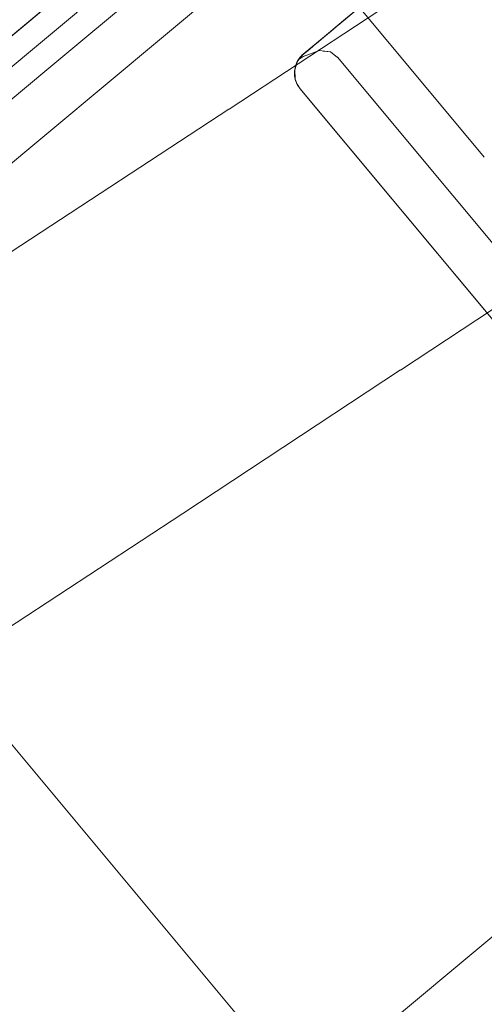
# Model space of a CAD drawing. Header units: millimetres. Extents: x -125266 to 274256, y -711690 to -301689.
# Tile 74 of 256: x -53428.59 to -53423.83, y -360895.04 to -360884.95. Entities that reach past the tile are written whole.
import ezdxf

# ---------------------------------------------------------------- set-up
doc = ezdxf.new("R2010")
doc.units = ezdxf.units.MM
doc.linetypes.add('CONTINOUS', pattern=[0])
for name, color, linetype, lineweight in [('AD Wall', 8, 'Continuous', 15), ('ARCH', 7, 'Continuous', 0), ('Equipment', 8, 'Continuous', 0), ('MEPTEK HVAC-Kitchen Fresh Air Duct', 3, 'Continuous', 30), ('MEPTEK-TEXT1', 7, 'Continuous', 30)]:
    doc.layers.add(name, color=color, linetype=linetype, lineweight=lineweight)
doc.layers.add('Light Equipment', color=8, linetype='Continuous')
doc.styles.get("Standard").update_dxf_attribs({"font": 'ARIALN.TTF'})
doc.styles.add('Times New Roman', font='times.ttf', dxfattribs={"height": 150})
doc.dimstyles.new('ARA-125', dxfattribs={"dimtxt": 200, "dimasz": 75, "dimexe": 0, "dimexo": 75, "dimgap": 7.5, "dimtad": 0, "dimdec": 0, "dimrnd": 5, "dimdsep": 46, "dimtxsty": 'Times New Roman', "dimblk": 'ARCHTICK', "dimcen": 56.25, "dimdle": 56.25, "dimclrd": 256, "dimclre": 256, "dimclrt": 256, "dimazin": 3, "dimtfac": 1, "dimtdec": 0, "dimtix": 1, "dimtmove": 1, "dimatfit": 3, "dimfxl": 0, "dimtolj": 1, "dimlwd": -1, "dimlwe": 0, "dimarcsym": 0})
pattern_1 = [(22.867872, (419150.544, -703283.92), (-30.845707, 73.1364), [])]

# ---------------------------------------------------------------- blocks, each defined once
blk = doc.blocks.new('A$Cf0359734')
at = {"layer": 'Equipment', "extrusion": (0, 0, -1), "elevation": -15}
for points in [[(-610.078, 1224.798, -3.802846), (-1131.035, 947.449, 3.802846)], [(-563.585, 1106.137, -3.146449), (-1057.949, 842.946, 3.146449)]]:
    blk.add_lwpolyline(points, format="xyb", close=True, dxfattribs=at)
for points in [[(-591.722, 1158.987, -3.538831), (-1086.084, 895.797), (-1091.774, 906.486), (-1091.58, 906.121), (-1086.084, 895.797), (-1084.559, 898.382), (-1083.015, 900.957), (-1081.46, 903.525), (-1079.888, 906.087), (-1078.303, 908.636), (-1076.702, 911.181)], [(-1077.22, 914.233), (-1087.359, 908.836), (-1091.168, 906.808, 3.626728), (-598.019, 1169.352)], [(-597.218, 1169.311, -3.616317), (-1091.58, 906.121), (-1091.532, 906.208), (-1091.475, 906.293), (-1091.426, 906.38), (-1091.369, 906.465), (-1091.32, 906.552), (-1091.272, 906.639), (-1091.215, 906.724), (-1091.168, 906.808), (-598.022, 1169.351)], [(-597.218, 1169.31, -3.616317), (-1091.582, 906.12, 3.616317), (-597.219, 1169.312)], [(-591.722, 1158.988, -3.538831), (-1086.084, 895.795), (-1084.554, 898.384), (-1083.015, 900.956), (-1081.455, 903.526), (-1079.889, 906.086), (-1078.304, 908.635), (-1076.703, 911.179)], [(-599.158, 1041.719, -0.011713), (-984.646, 836.489), (-990.409, 833.326), (-995.883, 829.759), (-1000.962, 825.886), (-1005.713, 821.665), (-1011.224, 815.871), (-1016.164, 809.592), (-1020.378, 803.047), (-1023.979, 796.101), (-1025.529, 792.694), (-1080.437, 895.526, 3.572618), (-594.649, 1154.151, -3.572618), (-1080.436, 895.526, 3.572618), (-594.65, 1154.151, -3.572618), (-1080.31, 895.593), (-1031.842, 804.552), (-1031.857, 804.516), (-1031.842, 804.552)], [(-546.271, 1063.035, -2.890001), (-1031.776, 804.429), (-1025.527, 792.692)]]:
    blk.add_lwpolyline(points, format="xyb", dxfattribs=at)
for points in [[(-696.698, 249.523), (-698.107, 252.171), (-274.369, 477.762), (-698.107, 252.171), (-698.135, 252.224), (-698.214, 252.372), (-698.344, 252.615), (-698.519, 252.944), (-698.733, 253.346), (-698.978, 253.806), (-699.243, 254.304), (-699.516, 254.818), (-699.243, 254.304), (-698.978, 253.806), (-698.733, 253.346), (-698.519, 252.944), (-698.344, 252.615), (-698.214, 252.372), (-698.135, 252.224), (-698.107, 252.171)], [(-698.105, 252.172), (-697.936, 252.262), (-697.438, 252.527), (-696.617, 252.964), (-695.521, 253.547), (-694.182, 254.26), (-692.657, 255.072), (-691, 255.954), (-689.279, 256.87), (-283.198, 473.062), (-689.279, 256.87), (-691, 255.954), (-692.657, 255.072), (-694.182, 254.26), (-695.521, 253.547), (-696.617, 252.964), (-697.438, 252.527), (-697.936, 252.262)], [(-509.395, 395.693), (-487.305, 354.202)], [(-488.21, 354.289), (-509.828, 394.896)], [(-496.133, 349.501), (-518.222, 390.993)], [(-490.7, 361.094), (-505.571, 389.026)], [(-502.975, 379.767), (-496.935, 368.421), (-496.718, 368.013), (-496.614, 367.817), (-496.521, 367.643), (-496.445, 367.5), (-496.388, 367.394), (-496.349, 367.32), (-496.388, 367.394), (-496.445, 367.5), (-496.521, 367.643), (-496.614, 367.817), (-496.718, 368.013), (-496.935, 368.421)], [(-498.463, 367.041), (-496.7, 367.979)], [(-496.347, 367.317), (-496.443, 367.497), (-496.522, 367.646), (-496.567, 367.73), (-496.581, 367.757), (-496.567, 367.73), (-496.522, 367.646), (-496.443, 367.497)], [(-496.347, 367.317), (-496.443, 367.497), (-496.522, 367.646), (-496.567, 367.73), (-496.581, 367.757), (-496.567, 367.73), (-496.522, 367.646), (-496.443, 367.497)], [(-496.347, 367.317), (-496.443, 367.497), (-496.522, 367.646), (-496.567, 367.73), (-496.581, 367.757), (-496.567, 367.73), (-496.522, 367.646), (-496.443, 367.497)], [(-496.347, 367.317), (-496.443, 367.497), (-496.522, 367.646), (-496.567, 367.73), (-496.581, 367.757), (-496.567, 367.73), (-496.522, 367.646), (-496.443, 367.497)], [(-496.347, 367.317), (-496.443, 367.497), (-496.522, 367.646), (-496.567, 367.73), (-496.581, 367.757), (-496.567, 367.73), (-496.522, 367.646), (-496.443, 367.497)], [(-496.347, 367.317), (-496.443, 367.497), (-496.522, 367.646), (-496.567, 367.73), (-496.581, 367.757), (-496.567, 367.73), (-496.522, 367.646), (-496.443, 367.497)], [(-496.683, 367.422), (-503.2, 363.952)], [(-496.683, 367.422), (-503.2, 363.952)], [(-502.967, 363.509), (-496.45, 366.979), (-496.405, 367.01), (-496.366, 367.051), (-496.325, 367.14), (-496.319, 367.232), (-496.337, 367.29), (-496.34, 367.309), (-496.346, 367.32), (-496.329, 367.274), (-496.317, 367.226), (-496.318, 367.178), (-496.33, 367.124), (-496.348, 367.081), (-496.374, 367.04), (-496.41, 367.007), (-496.45, 366.979)], [(-502.967, 363.509), (-496.45, 366.979), (-496.405, 367.01), (-496.366, 367.051), (-496.325, 367.14), (-496.319, 367.232), (-496.337, 367.29), (-496.34, 367.309), (-496.346, 367.32), (-496.34, 367.309), (-496.337, 367.29), (-496.319, 367.232), (-496.325, 367.14), (-496.366, 367.051), (-496.405, 367.01), (-496.45, 366.979)], [(-502.967, 363.509), (-496.45, 366.979), (-496.405, 367.01), (-496.366, 367.051), (-496.325, 367.14), (-496.319, 367.232), (-496.337, 367.29), (-496.34, 367.309), (-496.346, 367.32), (-496.34, 367.309), (-496.337, 367.29), (-496.319, 367.232), (-496.325, 367.14), (-496.366, 367.051), (-496.405, 367.01), (-496.45, 366.979)], [(-496.448, 366.98), (-502.965, 363.51), (-503.01, 363.493), (-503.058, 363.481), (-503.107, 363.483), (-503.152, 363.492), (-503.204, 363.512), (-503.245, 363.538), (-503.278, 363.575), (-503.306, 363.614), (-503.3, 363.604), (-503.286, 363.591), (-503.248, 363.543), (-503.169, 363.497), (-503.072, 363.481), (-503.015, 363.49), (-502.965, 363.51)], [(-496.448, 366.98), (-502.965, 363.51), (-503.015, 363.49), (-503.072, 363.481), (-503.169, 363.497), (-503.248, 363.543), (-503.286, 363.591), (-503.3, 363.604), (-503.306, 363.614), (-503.3, 363.604), (-503.286, 363.591), (-503.248, 363.543), (-503.169, 363.497), (-503.072, 363.481), (-503.015, 363.49), (-502.965, 363.51)], [(-496.448, 366.98), (-502.965, 363.51)]]:
    blk.add_lwpolyline(points, close=True, dxfattribs=at)
for points in [[(-492.784, 363.946), (-493.974, 366.18), (-495.237, 368.552), (-496.55, 371.019), (-497.897, 373.55), (-499.256, 376.102), (-500.603, 378.632), (-501.917, 381.099), (-503.179, 383.471), (-504.369, 385.705), (-505.468, 387.77), (-506.457, 389.628), (-507.323, 391.254), (-508.05, 392.62), (-508.628, 393.705), (-509.048, 394.494), (-509.301, 394.97), (-509.386, 395.129)], [(-500.582, 373.373), (-500.496, 373.249), (-500.234, 372.872), (-499.813, 372.261), (-499.242, 371.43), (-498.54, 370.404), (-497.718, 369.218), (-496.815, 367.905), (-495.856, 366.512)], [(-498.489, 364.694), (-499.45, 366.092), (-500.353, 367.405), (-501.172, 368.586), (-501.875, 369.612), (-502.451, 370.439), (-502.875, 371.056), (-503.129, 371.431), (-503.218, 371.56)], [(-496.612, 367.815), (-496.519, 367.64), (-496.443, 367.497), (-496.39, 367.397), (-496.347, 367.317), (-496.33, 367.272), (-496.318, 367.224), (-496.32, 367.176), (-496.329, 367.13), (-496.349, 367.079), (-496.375, 367.038), (-496.412, 367.005), (-496.451, 366.977), (-496.407, 367.007), (-496.367, 367.049), (-496.327, 367.138), (-496.321, 367.23), (-496.342, 367.307), (-496.347, 367.317), (-496.342, 367.307), (-496.321, 367.23), (-496.327, 367.138), (-496.367, 367.049), (-496.407, 367.007), (-496.451, 366.977), (-496.407, 367.007), (-496.367, 367.049), (-496.327, 367.138), (-496.321, 367.23), (-496.342, 367.307), (-496.347, 367.317), (-496.33, 367.272), (-496.318, 367.224), (-496.32, 367.176), (-496.329, 367.13), (-496.349, 367.079), (-496.375, 367.038), (-496.412, 367.005), (-496.451, 366.977), (-496.407, 367.007), (-496.367, 367.049), (-496.327, 367.138), (-496.321, 367.23), (-496.342, 367.307), (-496.347, 367.317), (-496.342, 367.307), (-496.321, 367.23), (-496.327, 367.138), (-496.367, 367.049), (-496.407, 367.007), (-496.451, 366.977), (-496.407, 367.007), (-496.367, 367.049), (-496.327, 367.138), (-496.321, 367.23), (-496.342, 367.307), (-496.347, 367.317), (-496.39, 367.397), (-496.443, 367.497), (-496.519, 367.64), (-496.612, 367.815)], [(-496.321, 367.247), (-496.355, 367.298), (-496.486, 367.418), (-496.597, 367.447), (-496.685, 367.421), (-496.597, 367.447), (-496.486, 367.418), (-496.355, 367.298), (-496.321, 367.247), (-496.355, 367.298), (-496.486, 367.418), (-496.597, 367.447), (-496.685, 367.421), (-496.597, 367.447), (-496.486, 367.418), (-496.355, 367.298), (-496.321, 367.247), (-496.355, 367.298), (-496.486, 367.418), (-496.597, 367.447), (-496.685, 367.421), (-496.597, 367.447), (-496.524, 367.425)], [(-503.2, 363.952), (-496.683, 367.422)], [(-503.2, 363.952), (-496.683, 367.422)], [(-496.45, 366.979), (-496.41, 367.007), (-496.374, 367.04), (-496.348, 367.081), (-496.33, 367.124), (-496.318, 367.178), (-496.317, 367.226), (-496.329, 367.274), (-496.346, 367.32)], [(-496.45, 366.979), (-496.405, 367.01), (-496.366, 367.051), (-496.325, 367.14), (-496.319, 367.232), (-496.337, 367.29), (-496.34, 367.309), (-496.346, 367.32)], [(-496.348, 367.317), (-496.348, 367.317)], [(-496.348, 367.317), (-496.348, 367.317)], [(-496.348, 367.317), (-496.348, 367.317)], [(-496.348, 367.317), (-496.348, 367.317)], [(-496.348, 367.317), (-496.348, 367.317)], [(-496.348, 367.317), (-496.348, 367.317)], [(-496.348, 367.317), (-496.348, 367.317)], [(-496.348, 367.317), (-496.348, 367.317)], [(-502.965, 363.51), (-496.448, 366.98)], [(-502.965, 363.51), (-496.448, 366.98)], [(-496.45, 366.979), (-502.967, 363.509)], [(-496.45, 366.979), (-502.967, 363.509)], [(-496.452, 366.976), (-496.452, 366.976)], [(-496.452, 366.976), (-496.452, 366.976)], [(-496.452, 366.976), (-496.452, 366.976)], [(-496.452, 366.976), (-496.452, 366.976)], [(-496.452, 366.976), (-496.452, 366.976)], [(-496.452, 366.976), (-496.452, 366.976)], [(-496.452, 366.976), (-496.452, 366.976)], [(-496.452, 366.976), (-496.452, 366.976)], [(-495.854, 366.51), (-494.338, 364.314), (-492.889, 362.204), (-491.526, 360.232), (-490.289, 358.431), (-489.185, 356.831), (-488.244, 355.47), (-487.485, 354.365), (-486.917, 353.54), (-486.555, 353.013), (-486.401, 352.788)], [(-489.037, 350.975), (-489.19, 351.199), (-489.552, 351.727), (-490.118, 352.547), (-490.881, 353.649), (-491.821, 355.017), (-492.921, 356.613), (-494.167, 358.416), (-495.524, 360.391), (-496.976, 362.492), (-498.489, 364.697)]]:
    blk.add_lwpolyline(points, dxfattribs=at)
at = {"layer": 'Equipment', "extrusion": (0, 0, -1)}
for centre, radius, start, end in [((-625.132, 625.132, -15), 625.132, 145.142558, 90.917696), ((-624.647, 624.948, -15), 545.055, 148.86045, 87.1998), ((-624.649, 624.946, -15), 545.055, 148.86045, 87.1998), ((-624.649, 624.946, -15), 545.055, 148.86045, 87.1998), ((-624.649, 624.946, -15), 545.055, 148.86045, 87.1998), ((-624.648, 624.948, -15), 535.053, 147.01591, 89.04434), ((-624.648, 624.948, -15), 535.053, 147.01591, 89.04434)]:
    blk.add_arc(centre, radius, start, end, dxfattribs=at)
blk = doc.blocks.new('ARCH')
at = {"layer": 'AD Wall', "lineweight": 0}
h = blk.add_hatch(dxfattribs=at)
h.set_pattern_fill('ANSI31', color=256, scale=25, angle=-22.1321)
h.set_pattern_definition(pattern_1)
edge = h.paths.add_edge_path()
edge.add_arc((-53209.777, -360694.998), 761.132, 66.950176, 372.725314)
edge.add_line((-52467.341, -360527.338), (-52564.885, -360549.366))
edge.add_arc((-53209.777, -360694.998), 661.132, -293.049824, 12.725314, ccw=False)
edge.add_line((-52950.923, -360086.648), (-52911.77, -359994.631))
h = blk.add_hatch(dxfattribs=at)
h.set_pattern_fill('ANSI31', color=256, scale=25, angle=-22.1321)
h.set_pattern_definition(pattern_1)
edge = h.paths.add_edge_path()
edge.add_arc((-53209.777, -360694.998), 761.132, 66.950176, 372.725314)
edge.add_line((-52467.341, -360527.338), (-52564.885, -360549.366))
edge.add_arc((-53209.777, -360694.998), 661.132, -293.049824, 12.725314, ccw=False)
edge.add_line((-52950.923, -360086.648), (-52911.77, -359994.631))
at = {"layer": 'AD Wall', "lineweight": 0, "extrusion": (0, 0, -1)}
for radius in [761.132, 761.132, 661.132, 661.132]:
    blk.add_arc((53209.777, -360694.998, -5.049), radius, 167.274686, 113.049824, dxfattribs=at)
at = {"layer": 'Light Equipment', "lineweight": 0, "extrusion": (0, 0, -1), "elevation": -5.049}
for points in [[(52997.285, -360133.855, -3.802846), (52619.203, -360587.036, 3.802846)], [(53085.056, -360226.257, -3.146449), (52726.274, -360656.304, 3.146449)]]:
    blk.add_lwpolyline(points, format="xyb", close=True, dxfattribs=at)
for points in [[(52681.566, -360597.53), (52674.208, -360606.349), (52671.443, -360609.663, 3.626728), (53029.343, -360180.672)], [(53030.101, -360180.409, -3.616317), (52671.32, -360610.454), (52671.332, -360610.355), (52671.353, -360610.255), (52671.365, -360610.156), (52671.386, -360610.056), (52671.399, -360609.957), (52671.411, -360609.858), (52671.432, -360609.758), (52671.443, -360609.663), (53029.342, -360180.674)], [(53030.101, -360180.41, -3.616317), (52671.318, -360610.456, 3.616317), (53030.101, -360180.408)], [(53039.081, -360187.901, -3.538831), (52680.301, -360617.948), (52680.744, -360614.974), (52681.2, -360612.012), (52681.677, -360609.043), (52682.163, -360606.082), (52682.671, -360603.124), (52683.196, -360600.164)], [(53039.082, -360187.901, -3.538831), (52680.301, -360617.947), (52671.003, -360610.189), (52671.321, -360610.454), (52680.301, -360617.947), (52680.74, -360614.977), (52681.2, -360612.01), (52681.673, -360609.046), (52682.163, -360606.081), (52682.671, -360603.122), (52683.196, -360600.162)], [(53076.373, -360299.33, -0.011713), (52796.609, -360634.668), (52792.462, -360639.77), (52788.735, -360645.136), (52785.489, -360650.637), (52782.678, -360656.337), (52779.757, -360663.781), (52777.546, -360671.458), (52776.108, -360679.109), (52775.39, -360686.899), (52775.238, -360690.639), (52685.634, -360616.071, 3.572618), (53038.192, -360193.484, -3.572618), (52685.634, -360616.07, 3.572618), (53038.191, -360193.484, -3.572618), (52685.726, -360615.961), (52764.922, -360682.033), (52764.921, -360682.072), (52764.922, -360682.033)], [(53117.333, -360259.66, -2.890001), (52765.029, -360682.122), (52775.24, -360690.64)]]:
    blk.add_lwpolyline(points, format="xyb", dxfattribs=at)
for points in [[(53284.476, -361069.902), (53282.173, -361067.981), (53589.699, -360699.371), (53282.173, -361067.981), (53282.127, -361067.943), (53281.998, -361067.835), (53281.786, -361067.658), (53281.501, -361067.42), (53281.151, -361067.128), (53280.75, -361066.794), (53280.317, -361066.433), (53279.87, -361066.06), (53280.317, -361066.433), (53280.75, -361066.794), (53281.151, -361067.128), (53281.501, -361067.42), (53281.786, -361067.658), (53281.998, -361067.835), (53282.127, -361067.943), (53282.173, -361067.981)], [(53282.174, -361067.979), (53282.297, -361067.832), (53282.659, -361067.399), (53283.254, -361066.685), (53284.05, -361065.732), (53285.022, -361064.567), (53286.128, -361063.24), (53287.331, -361061.799), (53288.58, -361060.302), (53583.291, -360707.051), (53288.58, -361060.302), (53287.331, -361061.799), (53286.128, -361063.24), (53285.022, -361064.567), (53284.05, -361065.732), (53283.254, -361066.685), (53282.659, -361067.399), (53282.297, -361067.832)], [(53402.909, -360863.938), (53439.002, -360894.05)], [(53438.132, -360894.31), (53402.808, -360864.84)], [(53433.262, -360888.945), (53408.963, -360868.673)], [(53432.597, -360901.729), (53396.503, -360871.617)], [(53414.856, -360876.272), (53424.726, -360884.506), (53425.08, -360884.802), (53425.251, -360884.944), (53425.403, -360885.071), (53425.527, -360885.175), (53425.619, -360885.252), (53425.683, -360885.305), (53425.619, -360885.252), (53425.527, -360885.175), (53425.403, -360885.071), (53425.251, -360884.944), (53425.08, -360884.802), (53424.726, -360884.506)], [(53423.83, -360886.36), (53425.11, -360884.827)], [(53425.685, -360885.307), (53425.529, -360885.176), (53425.4, -360885.069), (53425.326, -360885.007), (53425.303, -360884.988), (53425.326, -360885.007), (53425.4, -360885.069), (53425.529, -360885.176)], [(53425.685, -360885.307), (53425.529, -360885.176), (53425.4, -360885.069), (53425.326, -360885.007), (53425.303, -360884.988), (53425.326, -360885.007), (53425.4, -360885.069), (53425.529, -360885.176)], [(53425.685, -360885.307), (53425.529, -360885.176), (53425.4, -360885.069), (53425.326, -360885.007), (53425.303, -360884.988), (53425.326, -360885.007), (53425.4, -360885.069), (53425.529, -360885.176)], [(53425.685, -360885.307), (53425.529, -360885.176), (53425.4, -360885.069), (53425.326, -360885.007), (53425.303, -360884.988), (53425.326, -360885.007), (53425.4, -360885.069), (53425.529, -360885.176)], [(53425.685, -360885.307), (53425.529, -360885.176), (53425.4, -360885.069), (53425.326, -360885.007), (53425.303, -360884.988), (53425.326, -360885.007), (53425.4, -360885.069), (53425.529, -360885.176)], [(53425.685, -360885.307), (53425.529, -360885.176), (53425.4, -360885.069), (53425.326, -360885.007), (53425.303, -360884.988), (53425.326, -360885.007), (53425.4, -360885.069), (53425.529, -360885.176)], [(53420.988, -360891.329), (53425.718, -360885.659), (53425.748, -360885.614), (53425.769, -360885.561), (53425.773, -360885.463), (53425.744, -360885.376), (53425.705, -360885.328), (53425.695, -360885.312), (53425.686, -360885.304), (53425.719, -360885.34), (53425.748, -360885.38), (53425.765, -360885.425), (53425.774, -360885.48), (53425.774, -360885.526), (53425.766, -360885.574), (53425.744, -360885.618), (53425.718, -360885.659)], [(53420.988, -360891.329), (53425.718, -360885.659), (53425.748, -360885.614), (53425.769, -360885.561), (53425.773, -360885.463), (53425.744, -360885.376), (53425.705, -360885.328), (53425.695, -360885.312), (53425.686, -360885.304), (53425.695, -360885.312), (53425.705, -360885.328), (53425.744, -360885.376), (53425.773, -360885.463), (53425.769, -360885.561), (53425.748, -360885.614), (53425.718, -360885.659)], [(53420.988, -360891.329), (53425.718, -360885.659), (53425.748, -360885.614), (53425.769, -360885.561), (53425.773, -360885.463), (53425.744, -360885.376), (53425.705, -360885.328), (53425.695, -360885.312), (53425.686, -360885.304), (53425.695, -360885.312), (53425.705, -360885.328), (53425.744, -360885.376), (53425.773, -360885.463), (53425.769, -360885.561), (53425.748, -360885.614), (53425.718, -360885.659)], [(53425.335, -360885.337), (53420.606, -360891.006)], [(53425.335, -360885.337), (53420.606, -360891.006)], [(53425.72, -360885.657), (53420.99, -360891.327), (53420.955, -360891.36), (53420.915, -360891.389), (53420.869, -360891.406), (53420.823, -360891.414), (53420.768, -360891.415), (53420.72, -360891.406), (53420.676, -360891.385), (53420.635, -360891.359), (53420.644, -360891.366), (53420.662, -360891.373), (53420.716, -360891.403), (53420.806, -360891.416), (53420.902, -360891.394), (53420.951, -360891.364), (53420.99, -360891.327)], [(53425.72, -360885.657), (53420.99, -360891.327), (53420.951, -360891.364), (53420.902, -360891.394), (53420.806, -360891.416), (53420.716, -360891.403), (53420.662, -360891.373), (53420.644, -360891.366), (53420.635, -360891.359), (53420.644, -360891.366), (53420.662, -360891.373), (53420.716, -360891.403), (53420.806, -360891.416), (53420.902, -360891.394), (53420.951, -360891.364), (53420.99, -360891.327)], [(53425.72, -360885.657), (53420.99, -360891.327)]]:
    blk.add_lwpolyline(points, close=True, dxfattribs=at)
for points in [[(53430.256, -360887.088), (53428.313, -360885.466), (53426.249, -360883.745), (53424.103, -360881.954), (53421.902, -360880.118), (53419.682, -360878.266), (53417.481, -360876.429), (53415.334, -360874.639), (53413.271, -360872.917), (53411.328, -360871.296), (53409.531, -360869.797), (53407.915, -360868.449), (53406.501, -360867.269), (53405.313, -360866.278), (53404.369, -360865.49), (53403.682, -360864.918), (53403.268, -360864.572), (53403.13, -360864.457)], [(53419.481, -360881.293), (53419.608, -360881.375), (53419.992, -360881.626), (53420.613, -360882.034), (53421.455, -360882.588), (53422.492, -360883.274), (53423.7, -360884.063), (53425.031, -360884.939), (53426.444, -360885.868)], [(53424.69, -360888.544), (53423.273, -360887.612), (53421.942, -360886.735), (53420.738, -360885.95), (53419.701, -360885.264), (53418.855, -360884.715), (53418.23, -360884.303), (53417.854, -360884.051), (53417.723, -360883.965)], [(53425.253, -360884.946), (53425.405, -360885.073), (53425.529, -360885.176), (53425.616, -360885.249), (53425.685, -360885.307), (53425.718, -360885.342), (53425.748, -360885.382), (53425.765, -360885.428), (53425.773, -360885.474), (53425.774, -360885.529), (53425.765, -360885.577), (53425.744, -360885.621), (53425.718, -360885.662), (53425.748, -360885.616), (53425.768, -360885.564), (53425.772, -360885.465), (53425.743, -360885.378), (53425.695, -360885.315), (53425.685, -360885.307), (53425.695, -360885.315), (53425.743, -360885.378), (53425.772, -360885.465), (53425.768, -360885.564), (53425.748, -360885.616), (53425.718, -360885.662), (53425.748, -360885.616), (53425.768, -360885.564), (53425.772, -360885.465), (53425.743, -360885.378), (53425.695, -360885.315), (53425.685, -360885.307), (53425.718, -360885.342), (53425.748, -360885.382), (53425.765, -360885.428), (53425.773, -360885.474), (53425.774, -360885.529), (53425.765, -360885.577), (53425.744, -360885.621), (53425.718, -360885.662), (53425.748, -360885.616), (53425.768, -360885.564), (53425.772, -360885.465), (53425.743, -360885.378), (53425.695, -360885.315), (53425.685, -360885.307), (53425.695, -360885.315), (53425.743, -360885.378), (53425.772, -360885.465), (53425.768, -360885.564), (53425.748, -360885.616), (53425.718, -360885.662), (53425.748, -360885.616), (53425.768, -360885.564), (53425.772, -360885.465), (53425.743, -360885.378), (53425.695, -360885.315), (53425.685, -360885.307), (53425.616, -360885.249), (53425.529, -360885.176), (53425.405, -360885.073), (53425.253, -360884.946)], [(53425.736, -360885.362), (53425.686, -360885.328), (53425.519, -360885.267), (53425.405, -360885.281), (53425.334, -360885.339), (53425.405, -360885.281), (53425.519, -360885.267), (53425.686, -360885.328), (53425.736, -360885.362), (53425.686, -360885.328), (53425.519, -360885.267), (53425.405, -360885.281), (53425.334, -360885.339), (53425.405, -360885.281), (53425.519, -360885.267), (53425.686, -360885.328), (53425.736, -360885.362), (53425.686, -360885.328), (53425.519, -360885.267), (53425.405, -360885.281), (53425.334, -360885.339), (53425.405, -360885.281), (53425.481, -360885.274)], [(53425.718, -360885.659), (53425.744, -360885.618), (53425.766, -360885.574), (53425.774, -360885.526), (53425.774, -360885.48), (53425.765, -360885.425), (53425.748, -360885.38), (53425.719, -360885.34), (53425.686, -360885.304)], [(53425.718, -360885.659), (53425.748, -360885.614), (53425.769, -360885.561), (53425.773, -360885.463), (53425.744, -360885.376), (53425.705, -360885.328), (53425.695, -360885.312), (53425.686, -360885.304)], [(53425.685, -360885.308), (53425.685, -360885.308)], [(53425.685, -360885.308), (53425.685, -360885.308)], [(53425.685, -360885.308), (53425.685, -360885.308)], [(53425.685, -360885.308), (53425.685, -360885.308)], [(53425.685, -360885.308), (53425.685, -360885.308)], [(53425.685, -360885.308), (53425.685, -360885.308)], [(53425.685, -360885.308), (53425.685, -360885.308)], [(53425.685, -360885.308), (53425.685, -360885.308)], [(53420.606, -360891.006), (53425.335, -360885.337)], [(53420.606, -360891.006), (53425.335, -360885.337)], [(53420.99, -360891.327), (53425.72, -360885.657)], [(53420.99, -360891.327), (53425.72, -360885.657)], [(53425.718, -360885.659), (53420.988, -360891.329)], [(53425.718, -360885.659), (53420.988, -360891.329)], [(53425.718, -360885.663), (53425.718, -360885.663)], [(53425.718, -360885.663), (53425.718, -360885.663)], [(53425.718, -360885.663), (53425.718, -360885.663)], [(53425.718, -360885.663), (53425.718, -360885.663)], [(53425.718, -360885.663), (53425.718, -360885.663)], [(53425.718, -360885.663), (53425.718, -360885.663)], [(53425.718, -360885.663), (53425.718, -360885.663)], [(53425.718, -360885.663), (53425.718, -360885.663)], [(53426.447, -360885.869), (53428.679, -360887.332), (53430.816, -360888.74), (53432.821, -360890.054), (53434.646, -360891.256), (53436.271, -360892.323), (53437.656, -360893.228), (53438.774, -360893.966), (53439.612, -360894.516), (53440.146, -360894.868), (53440.372, -360895.018)], [(53438.614, -360897.691), (53438.388, -360897.541), (53437.854, -360897.189), (53437.021, -360896.642), (53435.898, -360895.909), (53434.513, -360894.995), (53432.892, -360893.932), (53431.059, -360892.731), (53429.058, -360891.413), (53426.921, -360890.013), (53424.689, -360888.541)]]:
    blk.add_lwpolyline(points, dxfattribs=at)
at = {"layer": 'Light Equipment', "lineweight": 0, "extrusion": (0, 0, -1)}
for centre, radius, start, end in [((53209.26, -360695.008, -5.049), 625.132, 167.274686, 113.049824), ((53209.779, -360694.995, -5.049), 545.055, 170.99258, 109.33193), ((53209.777, -360694.998, -5.049), 545.055, 170.99258, 109.33193), ((53209.777, -360694.998, -5.049), 545.055, 170.99258, 109.33193), ((53209.777, -360694.998, -5.049), 545.055, 170.99258, 109.33193), ((53209.778, -360694.996, -5.049), 535.053, 169.14804, 111.17647), ((53209.778, -360694.996, -5.049), 535.053, 169.14804, 111.17647)]:
    blk.add_arc(centre, radius, start, end, dxfattribs=at)
at = {"layer": 'Equipment', "rotation": 337.8678715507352}
blk.add_blockref('A$Cf0359734', (-54023.845, -361038.564, -9.95), dxfattribs=at)
blk = doc.blocks.new('_ArchTick')
at = {"color": 0, "linetype": 'ByBlock', "const_width": 0.15}
blk.add_lwpolyline([(-0.5, -0.5), (0.5, 0.5)], dxfattribs=at)

msp = doc.modelspace()

# ---------------------------------------------------------------- block references
at = {"layer": 'ARCH'}
msp.add_blockref('ARCH', (0, 0), dxfattribs=at)

# ---------------------------------------------------------------- texts
at = {"layer": 'MEPTEK-TEXT1', "char_height": 350, "attachment_point": 1}
for s, insert, width in [('{\\fCalibri|b0|i0|c0|p34;\\H1.28571x;\\C1;GENERAL GUIDELINES-HVAC :\\P\\fArial Narrow|b0|i0|c0|p34;\\H0.88889x;\\C256;\\P\\fCalibri|b0|i0|c0|p34;\\C4;DUCTING :\\H0.875x;\\P\\pi-1050,l1050,t1050;\\C256;1.^IDUCTING SHALL BE IN ACCORDANCE WITH IS 655, GALVANIZED IRON SHEET TO BE USED FOR ALL DUCTING WORKS. THERMAL INSULATION ON DUCTS SHALL BE 19 MM THICK. CLOSED CELL CLASS “O” BS 476 PART 6-7 FM APPROVED NITRILE RUBBER ELASTOMERIC INSULATION THERMAL CONDUCTIVITY 0.033 WATTS PER METER-KELVIN (W/(M.K)) AT 0°C FOR AIR CONDITIONING DUCTING. \\P2.^ITHERMAL INSULATION ON KITCHEN EXHAUST DUCTING SHALL BE 80 MM THICK ALUMINUM FOIL FACED RESIN BONDED FIBRE GLASS WOOL OF DENSITY NOT LESS THAN 48 KG/M3.\\P3.^ITHERMAL INSULATION ON FRESH AIR, SUPPLY AIR AND RETURN AIR SHALL BE 19MM THICK CLOSED CELL ANTI-MICROBIAL CLASS “O” BS 476 AND PART 6 & 7 FM APPROVED NITRILE RUBBER ELASTOMERIC INSULATION THERMAL CONDUCTIVITY 0.033 WATTS PER METER-KELVIN (W/ (M\\fArial|b0|i0|c0|p34;.\\fCalibri|b0|i0|c0|p34;K)) AT 0°C.\\P4.^IAPPROPRIATE NUMBER OF TRAP DOORS SHALL BE PROVIDED IN KITCHEN EXHAUST DUCTING FOR OIL/GREASE CLEANING PURPOSE.\\P5.^IDUCTING INSTALLATION WITH RESPECT TO FRESH AIR INTAKE, KITCHEN EXHAUST OUT FROM LOCATION UP TO LOUVERS AT FAÇADE SHALL BE IN THE SCOPE OF CONCESSIONER INCLUDING AIR WASHER, EXHAUST FAN SECTION DRY SCRUBBER ETC.\\P6.^IEACH AND EVERY KITCHEN EXHAUST HOOD SHOULD BE EQUIPPED WITH UL LISTED, WET CHEMICAL BASED, MECHANICALLY OPERATED, AUTOMATIC FIRE SUPPRESSION SYSTEM. SEPARATE DRAWING TO BE SUBMITTED FOR HOOD SUPPRESSION SYSTEM.\\P7.^ISUPPORTING OF DUCTING TO BE DONE WITH USING ANGLE 50X 50 X 5MM AND TIE ROD OF SIZE MINIMUM 10 MM DIA/ AS PER DUCT SIZE.\\P8.^IPOST COMPLETION OF ONSITE WORK, CONCESSIONAIRE HAS TO SHARE TESTING AND COMMISSIONING REPORT WITH DIAL.\\P9.^IINTEGRATION WITH FIRE ALARM SYSTEM, SO THAT AHU GET SWITCHED OFF IN CASE OF ANY FIRE INCIDENT.\\P10.^IFOR EQUIPMENT PLACEMENT STRUCTURAL DETAILS TO BE APPROVED BY STRUCTURAL CONSULTANT AND SAME TO BE SHARE WITH DIAL.\\P11.^ITRAP DOOR WITH PROPER ACCESS TO BE PROVIDED FOR FILTER AND COPPER COIL CLEANING.\\P12.^IKITCHEN VENTILATION SHALL COMPLY TO NFPA 96 GUIDELINE.}', (-102876.109, -301696.901), 28043.42879), ('{\\fCalibri|b0|i0|c0|p34;\\H1.28571x;\\C1;CHILLED WATER PIPING:-\\H0.77778x;\\P\\pi-1050,l1050,t1050;\\C256;1.^ICHILLED WATER PIPING SHALL BE CONFIRMING TO IS:1239 PART I CLASS ‘C’ HEAVY AND FITTING SHALL BE CONFORMING TO ASTM A-105,3000LBS SOCKET WELD END (UP TO 50MM) & 1S:1239 PART-II HEAVY/ASTM A-234 WPB, GR.B BUTT WELD FITTING ( ABOVE 50NB PIPE SIZE)\\P2.^IPIPING CONNECTION SHOULD BE SOCKET WELDED UP TO 50NB SIZE AND SHALL BE BUTT WELD ABOVE 50NB PIPE SIZE. PIPE FLANGES SHOULD BE CONFIRMING TO ASTM A-105 # 150 SORF AND FLANGE DIMENSION SHOULD BE IN ACCORDANCE WITH ASME/ANSI B 16.5 (150 SORF), FITTING TO FITTING WELDING IS NOT ALLOWED. NOZZLE CONNECTIONS/THREDOLETS/WELDOLETS ARE NOT ALLOWED BY PUNCTURING THE PIPE. ONLY EQUAL/UNEQUAL TEE’S SHALL BE USED FOR BRANCH CONNECTION FROM HEADER. SOCKET WELD END TEE SHOULD BE USED FOR BRANCH CONNECTION (UP-TO -50NB PIPE SIZE) W.R.T TO PRESSURE GAUGE/TEMPERATURE GAUGE/AIR VENT/DRAIN POINT ETC.\\P3.^IPOST INSTALLATION CLEARANCE BY DIAL, CHW PIPING SHALL BE TESTED @15KGF/CM2 HYDROSTATICS PRESSURE FOR 24HRS HOLD TIME AND TESTING SHOULD BE WITNESSED TO DIAL TEAM.\\P4.^ITHERMAL INSULATION ON CHW AND CONDENSATE DRAIN PIPING LINE SHALL BE 25MM THICK. CLOSED CELL ANTI-MICROBIAL CLASS “O” BS 476 AND PART 6 & 7 FM APPROVED NITRILE RUBBER ELASTOMERIC INSULATION THERMAL CONDUCTIVITY 0.033 WATTS PER METER-KELVIN (W/ (M\\fArial|b0|i0|c0|p34;⋅\\fCalibri|b0|i0|c0|p34;K)) AT 0°C.\\P5.^ICONDENSATE DRAIN PIPING SHALL BE COMPLYING TO IS 4985 CLASS 3 UPVC PIPE. SOLVENT CEMENT COMPLYING WITH ASTM D2564 SHALL BE USED FOR JOINTS.\\P6.^IFOR CEILING SUSPENDED CHILLED WATER PIPE:  PIPE SHOULD BE HANGED WITH TIE ROD OF SIZE MINIMUM 10 MM DIA.}', (-102709.024, -319968.004), 24849.35391)]:
    msp.add_mtext(s, dxfattribs=dict(at, insert=insert, width=width))

# ---------------------------------------------------------------- leaders
at = {"layer": 'MEPTEK HVAC-Kitchen Fresh Air Duct', "linetype": 'CONTINOUS', "lineweight": -2, "ltscale": 25}
msp.add_leader([(-54089.525, -360808.891), (-54089.525, -362709.219), (-53079.775, -362709.219)], dimstyle='ARA-125', override={"dimtxt": 150, "dimasz": 150}, dxfattribs=at)

doc.saveas('drawing.dxf')
